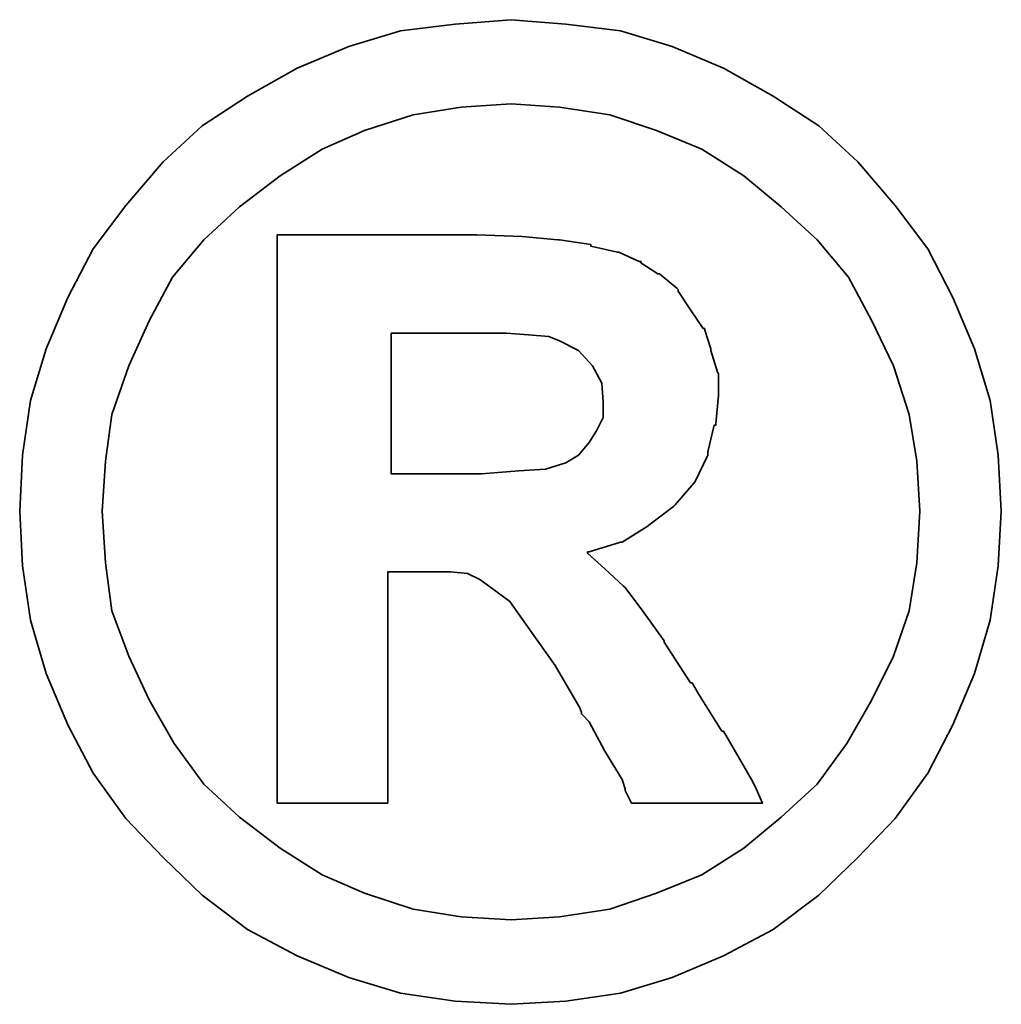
# Model space of a CAD drawing. Extents: x 11.3 to 65.1, y 22.5 to 57.2.
# Tile 45 of 47: x 59.87 to 60.061, y 39.411 to 39.602. Entities that reach past the tile are written whole.
import ezdxf

# ---------------------------------------------------------------- set-up
doc = ezdxf.new("R2010")
doc.units = 0
doc.header["$MEASUREMENT"] = 0
doc.layers.add('DIM', color=4, linetype='CONTINUOUS')
doc.layers.add('layer 1', color=7, linetype='CONTINUOUS')

# ---------------------------------------------------------------- blocks, each defined once
blk = doc.blocks.new('TBI MOTION logo(完整正式版)')
at = {"layer": 'layer 1', "color": 22, "lineweight": 35}
for points, knots in [([(81.20634, 4.98624), (81.20634, 4.98624), (81.18649, 5.32862), (81.18649, 5.32862), (81.18649, 5.32862), (81.18649, 5.32862), (81.13886, 5.66206), (81.13886, 5.66206), (81.13886, 5.66206), (81.13886, 5.66206), (81.04359, 5.97764), (81.04359, 5.97764), (81.04359, 5.97764), (81.04359, 5.97764), (80.91061, 6.29124), (80.91061, 6.29124), (80.91061, 6.29124), (80.91061, 6.29124), (80.75778, 6.58697), (80.75778, 6.58697), (80.75778, 6.58697), (80.75778, 6.58697), (80.5593, 6.85294), (80.5593, 6.85294), (80.5593, 6.85294), (80.5593, 6.85294), (80.33105, 7.1189), (80.33105, 7.1189), (80.33105, 7.1189), (80.33105, 7.1189), (80.09287, 7.33921), (80.09287, 7.33921), (80.09287, 7.33921), (80.09287, 7.33921), (79.815, 7.51982), (79.815, 7.51982), (79.815, 7.51982), (79.815, 7.51982), (79.51133, 7.69051), (79.51133, 7.69051), (79.51133, 7.69051), (79.51133, 7.69051), (79.19773, 7.8235), (79.19773, 7.8235), (79.19773, 7.8235), (79.19773, 7.8235), (78.88215, 7.91877), (78.88215, 7.91877), (78.88215, 7.91877), (78.88215, 7.91877), (78.54871, 7.95846), (78.54871, 7.95846), (78.54871, 7.95846), (78.54871, 7.95846), (78.21526, 7.98625), (78.21526, 7.98625), (78.21526, 7.98625), (78.21526, 7.98625), (77.87388, 7.95846), (77.87388, 7.95846), (77.87388, 7.95846), (77.87388, 7.95846), (77.54044, 7.91877), (77.54044, 7.91877), (77.54044, 7.91877), (77.54044, 7.91877), (77.22485, 7.8235), (77.22485, 7.8235), (77.22485, 7.8235), (77.22485, 7.8235), (76.91027, 7.69051), (76.91027, 7.69051), (76.91027, 7.69051), (76.91027, 7.69051), (76.6056, 7.51982), (76.6056, 7.51982), (76.6056, 7.51982), (76.6056, 7.51982), (76.32972, 7.33921), (76.32972, 7.33921), (76.32972, 7.33921), (76.32972, 7.33921), (76.09154, 7.1189), (76.09154, 7.1189), (76.09154, 7.1189), (76.09154, 7.1189), (75.86329, 6.85294), (75.86329, 6.85294), (75.86329, 6.85294), (75.86329, 6.85294), (75.66382, 6.58697), (75.66382, 6.58697), (75.66382, 6.58697), (75.66382, 6.58697), (75.51099, 6.29124), (75.51099, 6.29124), (75.51099, 6.29124), (75.51099, 6.29124), (75.37702, 5.97764), (75.37702, 5.97764), (75.37702, 5.97764), (75.37702, 5.97764), (75.28175, 5.66206), (75.28175, 5.66206), (75.28175, 5.66206), (75.28175, 5.66206), (75.23411, 5.32862), (75.23411, 5.32862), (75.23411, 5.32862), (75.23411, 5.32862), (75.21625, 4.98624), (75.21625, 4.98624), (75.21625, 4.98624), (75.21625, 4.98624), (75.23411, 4.6528), (75.23411, 4.6528), (75.23411, 4.6528), (75.23411, 4.6528), (75.28175, 4.32035), (75.28175, 4.32035), (75.28175, 4.32035), (75.28175, 4.32035), (75.37702, 3.99583), (75.37702, 3.99583), (75.37702, 3.99583), (75.37702, 3.99583), (75.51099, 3.68224), (75.51099, 3.68224), (75.51099, 3.68224), (75.51099, 3.68224), (75.66382, 3.38749), (75.66382, 3.38749), (75.66382, 3.38749), (75.66382, 3.38749), (75.86329, 3.10963), (75.86329, 3.10963), (75.86329, 3.10963), (75.86329, 3.10963), (76.09154, 2.87145), (76.09154, 2.87145), (76.09154, 2.87145), (76.09154, 2.87145), (76.32972, 2.6432), (76.32972, 2.6432), (76.32972, 2.6432), (76.32972, 2.6432), (76.6056, 2.43381), (76.6056, 2.43381), (76.6056, 2.43381), (76.6056, 2.43381), (76.91027, 2.27205), (76.91027, 2.27205), (76.91027, 2.27205), (76.91027, 2.27205), (77.22485, 2.13906), (77.22485, 2.13906), (77.22485, 2.13906), (77.22485, 2.13906), (77.54044, 2.0438), (77.54044, 2.0438), (77.54044, 2.0438), (77.54044, 2.0438), (77.87388, 1.99616), (77.87388, 1.99616), (77.87388, 1.99616), (77.87388, 1.99616), (78.21526, 1.97631), (78.21526, 1.97631), (78.21526, 1.97631), (78.21526, 1.97631), (78.54871, 1.99616), (78.54871, 1.99616), (78.54871, 1.99616), (78.54871, 1.99616), (78.88215, 2.0438), (78.88215, 2.0438), (78.88215, 2.0438), (78.88215, 2.0438), (79.19773, 2.13906), (79.19773, 2.13906), (79.19773, 2.13906), (79.19773, 2.13906), (79.51133, 2.27205), (79.51133, 2.27205), (79.51133, 2.27205), (79.51133, 2.27205), (79.815, 2.43381), (79.815, 2.43381), (79.815, 2.43381), (79.815, 2.43381), (80.09287, 2.6432), (80.09287, 2.6432), (80.09287, 2.6432), (80.09287, 2.6432), (80.33105, 2.87145), (80.33105, 2.87145), (80.33105, 2.87145), (80.33105, 2.87145), (80.5593, 3.10963), (80.5593, 3.10963), (80.5593, 3.10963), (80.5593, 3.10963), (80.75778, 3.38749), (80.75778, 3.38749), (80.75778, 3.38749), (80.75778, 3.38749), (80.91061, 3.68224), (80.91061, 3.68224), (80.91061, 3.68224), (80.91061, 3.68224), (81.04359, 3.99583), (81.04359, 3.99583), (81.04359, 3.99583), (81.04359, 3.99583), (81.13886, 4.32035), (81.13886, 4.32035), (81.13886, 4.32035), (81.13886, 4.32035), (81.18649, 4.6528), (81.18649, 4.6528), (81.18649, 4.6528), (81.18649, 4.6528), (81.20634, 4.98624), (81.20634, 4.98624)], [0, 0, 0, 0, 0.0178571, 0.0178571, 0.0178571, 0.0178571, 0.0357143, 0.0357143, 0.0357143, 0.0357143, 0.0535714, 0.0535714, 0.0535714, 0.0535714, 0.0714286, 0.0714286, 0.0714286, 0.0714286, 0.0892857, 0.0892857, 0.0892857, 0.0892857, 0.1071429, 0.1071429, 0.1071429, 0.1071429, 0.125, 0.125, 0.125, 0.125, 0.1428571, 0.1428571, 0.1428571, 0.1428571, 0.1607143, 0.1607143, 0.1607143, 0.1607143, 0.1785714, 0.1785714, 0.1785714, 0.1785714, 0.1964286, 0.1964286, 0.1964286, 0.1964286, 0.2142857, 0.2142857, 0.2142857, 0.2142857, 0.2321429, 0.2321429, 0.2321429, 0.2321429, 0.25, 0.25, 0.25, 0.25, 0.2678571, 0.2678571, 0.2678571, 0.2678571, 0.2857143, 0.2857143, 0.2857143, 0.2857143, 0.3035714, 0.3035714, 0.3035714, 0.3035714, 0.3214286, 0.3214286, 0.3214286, 0.3214286, 0.3392857, 0.3392857, 0.3392857, 0.3392857, 0.3571429, 0.3571429, 0.3571429, 0.3571429, 0.375, 0.375, 0.375, 0.375, 0.3928571, 0.3928571, 0.3928571, 0.3928571, 0.4107143, 0.4107143, 0.4107143, 0.4107143, 0.4285714, 0.4285714, 0.4285714, 0.4285714, 0.4464286, 0.4464286, 0.4464286, 0.4464286, 0.4642857, 0.4642857, 0.4642857, 0.4642857, 0.4821429, 0.4821429, 0.4821429, 0.4821429, 0.5, 0.5, 0.5, 0.5, 0.5178571, 0.5178571, 0.5178571, 0.5178571, 0.5357143, 0.5357143, 0.5357143, 0.5357143, 0.5535714, 0.5535714, 0.5535714, 0.5535714, 0.5714286, 0.5714286, 0.5714286, 0.5714286, 0.5892857, 0.5892857, 0.5892857, 0.5892857, 0.6071429, 0.6071429, 0.6071429, 0.6071429, 0.625, 0.625, 0.625, 0.625, 0.6428571, 0.6428571, 0.6428571, 0.6428571, 0.6607143, 0.6607143, 0.6607143, 0.6607143, 0.6785714, 0.6785714, 0.6785714, 0.6785714, 0.6964286, 0.6964286, 0.6964286, 0.6964286, 0.7142857, 0.7142857, 0.7142857, 0.7142857, 0.7321429, 0.7321429, 0.7321429, 0.7321429, 0.75, 0.75, 0.75, 0.75, 0.7678571, 0.7678571, 0.7678571, 0.7678571, 0.7857143, 0.7857143, 0.7857143, 0.7857143, 0.8035714, 0.8035714, 0.8035714, 0.8035714, 0.8214286, 0.8214286, 0.8214286, 0.8214286, 0.8392857, 0.8392857, 0.8392857, 0.8392857, 0.8571429, 0.8571429, 0.8571429, 0.8571429, 0.875, 0.875, 0.875, 0.875, 0.8928571, 0.8928571, 0.8928571, 0.8928571, 0.9107143, 0.9107143, 0.9107143, 0.9107143, 0.9285714, 0.9285714, 0.9285714, 0.9285714, 0.9464286, 0.9464286, 0.9464286, 0.9464286, 0.9642857, 0.9642857, 0.9642857, 0.9642857, 0.9821429, 0.9821429, 0.9821429, 0.9821429, 1, 1, 1, 1]), ([(80.71014, 4.98624), (80.71014, 4.98624), (80.69129, 5.29091), (80.69129, 5.29091), (80.69129, 5.29091), (80.69129, 5.29091), (80.64464, 5.57672), (80.64464, 5.57672), (80.64464, 5.57672), (80.64464, 5.57672), (80.54937, 5.87245), (80.54937, 5.87245), (80.54937, 5.87245), (80.54937, 5.87245), (80.41639, 6.14833), (80.41639, 6.14833), (80.41639, 6.14833), (80.41639, 6.14833), (80.27349, 6.41429), (80.27349, 6.41429), (80.27349, 6.41429), (80.27349, 6.41429), (80.08295, 6.64255), (80.08295, 6.64255), (80.08295, 6.64255), (80.08295, 6.64255), (79.86264, 6.84301), (79.86264, 6.84301), (79.86264, 6.84301), (79.86264, 6.84301), (79.63439, 7.03355), (79.63439, 7.03355), (79.63439, 7.03355), (79.63439, 7.03355), (79.37835, 7.1963), (79.37835, 7.1963), (79.37835, 7.1963), (79.37835, 7.1963), (79.10246, 7.30944), (79.10246, 7.30944), (79.10246, 7.30944), (79.10246, 7.30944), (78.81665, 7.40471), (78.81665, 7.40471), (78.81665, 7.40471), (78.81665, 7.40471), (78.511, 7.45234), (78.511, 7.45234), (78.511, 7.45234), (78.511, 7.45234), (78.21526, 7.47219), (78.21526, 7.47219), (78.21526, 7.47219), (78.21526, 7.47219), (77.9106, 7.45234), (77.9106, 7.45234), (77.9106, 7.45234), (77.9106, 7.45234), (77.61685, 7.40471), (77.61685, 7.40471), (77.61685, 7.40471), (77.61685, 7.40471), (77.32012, 7.30944), (77.32012, 7.30944), (77.32012, 7.30944), (77.32012, 7.30944), (77.06309, 7.1963), (77.06309, 7.1963), (77.06309, 7.1963), (77.06309, 7.1963), (76.80606, 7.03355), (76.80606, 7.03355), (76.80606, 7.03355), (76.80606, 7.03355), (76.55797, 6.84301), (76.55797, 6.84301), (76.55797, 6.84301), (76.55797, 6.84301), (76.34063, 6.64255), (76.34063, 6.64255), (76.34063, 6.64255), (76.34063, 6.64255), (76.1491, 6.41429), (76.1491, 6.41429), (76.1491, 6.41429), (76.1491, 6.41429), (76.0062, 6.14833), (76.0062, 6.14833), (76.0062, 6.14833), (76.0062, 6.14833), (75.88314, 5.87245), (75.88314, 5.87245), (75.88314, 5.87245), (75.88314, 5.87245), (75.77794, 5.57672), (75.77794, 5.57672), (75.77794, 5.57672), (75.77794, 5.57672), (75.73924, 5.29091), (75.73924, 5.29091), (75.73924, 5.29091), (75.73924, 5.29091), (75.72039, 4.98624), (75.72039, 4.98624), (75.72039, 4.98624), (75.72039, 4.98624), (75.73924, 4.67165), (75.73924, 4.67165), (75.73924, 4.67165), (75.73924, 4.67165), (75.77794, 4.37791), (75.77794, 4.37791), (75.77794, 4.37791), (75.77794, 4.37791), (75.88314, 4.10102), (75.88314, 4.10102), (75.88314, 4.10102), (75.88314, 4.10102), (76.0062, 3.83407), (76.0062, 3.83407), (76.0062, 3.83407), (76.0062, 3.83407), (76.15902, 3.56811), (76.15902, 3.56811), (76.15902, 3.56811), (76.15902, 3.56811), (76.34063, 3.32001), (76.34063, 3.32001), (76.34063, 3.32001), (76.34063, 3.32001), (76.55797, 3.11955), (76.55797, 3.11955), (76.55797, 3.11955), (76.55797, 3.11955), (76.80606, 2.92901), (76.80606, 2.92901), (76.80606, 2.92901), (76.80606, 2.92901), (77.06309, 2.76725), (77.06309, 2.76725), (77.06309, 2.76725), (77.06309, 2.76725), (77.32012, 2.65412), (77.32012, 2.65412), (77.32012, 2.65412), (77.32012, 2.65412), (77.61685, 2.55786), (77.61685, 2.55786), (77.61685, 2.55786), (77.61685, 2.55786), (77.9106, 2.51022), (77.9106, 2.51022), (77.9106, 2.51022), (77.9106, 2.51022), (78.21526, 2.49137), (78.21526, 2.49137), (78.21526, 2.49137), (78.21526, 2.49137), (78.511, 2.51022), (78.511, 2.51022), (78.511, 2.51022), (78.511, 2.51022), (78.81665, 2.55786), (78.81665, 2.55786), (78.81665, 2.55786), (78.81665, 2.55786), (79.10246, 2.65412), (79.10246, 2.65412), (79.10246, 2.65412), (79.10246, 2.65412), (79.37835, 2.76725), (79.37835, 2.76725), (79.37835, 2.76725), (79.37835, 2.76725), (79.63439, 2.92901), (79.63439, 2.92901), (79.63439, 2.92901), (79.63439, 2.92901), (79.86264, 3.11955), (79.86264, 3.11955), (79.86264, 3.11955), (79.86264, 3.11955), (80.08295, 3.32001), (80.08295, 3.32001), (80.08295, 3.32001), (80.08295, 3.32001), (80.26356, 3.56811), (80.26356, 3.56811), (80.26356, 3.56811), (80.26356, 3.56811), (80.41639, 3.83407), (80.41639, 3.83407), (80.41639, 3.83407), (80.41639, 3.83407), (80.54937, 4.10102), (80.54937, 4.10102), (80.54937, 4.10102), (80.54937, 4.10102), (80.64464, 4.37791), (80.64464, 4.37791), (80.64464, 4.37791), (80.64464, 4.37791), (80.69129, 4.67165), (80.69129, 4.67165), (80.69129, 4.67165), (80.69129, 4.67165), (80.71014, 4.98624), (80.71014, 4.98624)], [0, 0, 0, 0, 0.0192308, 0.0192308, 0.0192308, 0.0192308, 0.0384615, 0.0384615, 0.0384615, 0.0384615, 0.0576923, 0.0576923, 0.0576923, 0.0576923, 0.0769231, 0.0769231, 0.0769231, 0.0769231, 0.0961538, 0.0961538, 0.0961538, 0.0961538, 0.1153846, 0.1153846, 0.1153846, 0.1153846, 0.1346154, 0.1346154, 0.1346154, 0.1346154, 0.1538462, 0.1538462, 0.1538462, 0.1538462, 0.1730769, 0.1730769, 0.1730769, 0.1730769, 0.1923077, 0.1923077, 0.1923077, 0.1923077, 0.2115385, 0.2115385, 0.2115385, 0.2115385, 0.2307692, 0.2307692, 0.2307692, 0.2307692, 0.25, 0.25, 0.25, 0.25, 0.2692308, 0.2692308, 0.2692308, 0.2692308, 0.2884615, 0.2884615, 0.2884615, 0.2884615, 0.3076923, 0.3076923, 0.3076923, 0.3076923, 0.3269231, 0.3269231, 0.3269231, 0.3269231, 0.3461538, 0.3461538, 0.3461538, 0.3461538, 0.3653846, 0.3653846, 0.3653846, 0.3653846, 0.3846154, 0.3846154, 0.3846154, 0.3846154, 0.4038462, 0.4038462, 0.4038462, 0.4038462, 0.4230769, 0.4230769, 0.4230769, 0.4230769, 0.4423077, 0.4423077, 0.4423077, 0.4423077, 0.4615385, 0.4615385, 0.4615385, 0.4615385, 0.4807692, 0.4807692, 0.4807692, 0.4807692, 0.5, 0.5, 0.5, 0.5, 0.5192308, 0.5192308, 0.5192308, 0.5192308, 0.5384615, 0.5384615, 0.5384615, 0.5384615, 0.5576923, 0.5576923, 0.5576923, 0.5576923, 0.5769231, 0.5769231, 0.5769231, 0.5769231, 0.5961538, 0.5961538, 0.5961538, 0.5961538, 0.6153846, 0.6153846, 0.6153846, 0.6153846, 0.6346154, 0.6346154, 0.6346154, 0.6346154, 0.6538462, 0.6538462, 0.6538462, 0.6538462, 0.6730769, 0.6730769, 0.6730769, 0.6730769, 0.6923077, 0.6923077, 0.6923077, 0.6923077, 0.7115385, 0.7115385, 0.7115385, 0.7115385, 0.7307692, 0.7307692, 0.7307692, 0.7307692, 0.75, 0.75, 0.75, 0.75, 0.7692308, 0.7692308, 0.7692308, 0.7692308, 0.7884615, 0.7884615, 0.7884615, 0.7884615, 0.8076923, 0.8076923, 0.8076923, 0.8076923, 0.8269231, 0.8269231, 0.8269231, 0.8269231, 0.8461538, 0.8461538, 0.8461538, 0.8461538, 0.8653846, 0.8653846, 0.8653846, 0.8653846, 0.8846154, 0.8846154, 0.8846154, 0.8846154, 0.9038462, 0.9038462, 0.9038462, 0.9038462, 0.9230769, 0.9230769, 0.9230769, 0.9230769, 0.9423077, 0.9423077, 0.9423077, 0.9423077, 0.9615385, 0.9615385, 0.9615385, 0.9615385, 0.9807692, 0.9807692, 0.9807692, 0.9807692, 1, 1, 1, 1]), ([(76.78721, 3.2823), (76.78721, 3.2823), (76.78721, 3.32001), (76.78721, 3.32001), (76.78721, 3.32001), (76.78721, 3.32001), (76.78721, 3.42422), (76.78721, 3.42422), (76.78721, 3.42422), (76.78721, 3.42422), (76.78721, 3.59689), (76.78721, 3.59689), (76.78721, 3.59689), (76.78721, 3.59689), (76.78721, 3.80529), (76.78721, 3.80529), (76.78721, 3.80529), (76.78721, 3.80529), (76.78721, 4.0524), (76.78721, 4.0524), (76.78721, 4.0524), (76.78721, 4.0524), (76.78721, 4.32035), (76.78721, 4.32035), (76.78721, 4.32035), (76.78721, 4.32035), (76.78721, 4.92868), (76.78721, 4.92868), (76.78721, 4.92868), (76.78721, 4.92868), (76.78721, 5.53801), (76.78721, 5.53801), (76.78721, 5.53801), (76.78721, 5.53801), (76.78721, 5.82482), (76.78721, 5.82482), (76.78721, 5.82482), (76.78721, 5.82482), (76.78721, 6.07291), (76.78721, 6.07291), (76.78721, 6.07291), (76.78721, 6.07291), (76.78721, 6.30017), (76.78721, 6.30017), (76.78721, 6.30017), (76.78721, 6.30017), (76.78721, 6.45399), (76.78721, 6.45399), (76.78721, 6.45399), (76.78721, 6.45399), (76.78721, 6.5572), (76.78721, 6.5572), (76.78721, 6.5572), (76.78721, 6.5572), (76.78721, 6.59689), (76.78721, 6.59689), (76.78721, 6.59689), (76.78721, 6.59689), (76.78721, 6.67232), (76.78721, 6.67232), (76.78721, 6.67232), (76.78721, 6.67232), (76.8537, 6.67232), (76.8537, 6.67232), (76.8537, 6.67232), (76.8537, 6.67232), (76.87355, 6.67232), (76.87355, 6.67232), (76.87355, 6.67232), (76.87355, 6.67232), (76.91027, 6.67232), (76.91027, 6.67232), (76.91027, 6.67232), (76.91027, 6.67232), (77.04424, 6.67232), (77.04424, 6.67232), (77.04424, 6.67232), (77.04424, 6.67232), (77.22485, 6.67232), (77.22485, 6.67232), (77.22485, 6.67232), (77.22485, 6.67232), (77.43524, 6.67232), (77.43524, 6.67232), (77.43524, 6.67232), (77.43524, 6.67232), (77.65357, 6.67232), (77.65357, 6.67232), (77.65357, 6.67232), (77.65357, 6.67232), (77.82625, 6.67232), (77.82625, 6.67232), (77.82625, 6.67232), (77.82625, 6.67232), (77.94037, 6.67232), (77.94037, 6.67232), (77.94037, 6.67232), (77.94037, 6.67232), (77.97709, 6.67232), (77.97709, 6.67232), (77.97709, 6.67232), (77.97709, 6.67232), (77.99694, 6.67232), (77.99694, 6.67232), (77.99694, 6.67232), (77.99694, 6.67232), (78.00686, 6.67232), (78.00686, 6.67232), (78.00686, 6.67232), (78.00686, 6.67232), (78.28275, 6.6624), (78.28275, 6.6624), (78.28275, 6.6624), (78.28275, 6.6624), (78.50107, 6.64255), (78.50107, 6.64255), (78.50107, 6.64255), (78.50107, 6.64255), (78.511, 6.64255), (78.511, 6.64255), (78.511, 6.64255), (78.511, 6.64255), (78.70154, 6.61476), (78.70154, 6.61476), (78.70154, 6.61476), (78.70154, 6.61476), (78.70154, 6.60483), (78.70154, 6.60483), (78.70154, 6.60483), (78.70154, 6.60483), (78.86429, 6.56713), (78.86429, 6.56713), (78.86429, 6.56713), (78.86429, 6.56713), (78.87223, 6.56713), (78.87223, 6.56713), (78.87223, 6.56713), (78.87223, 6.56713), (78.99727, 6.51056), (78.99727, 6.51056), (78.99727, 6.51056), (78.99727, 6.51056), (79.00719, 6.51056), (79.00719, 6.51056), (79.00719, 6.51056), (79.00719, 6.51056), (79.00719, 6.50162), (79.00719, 6.50162), (79.00719, 6.50162), (79.00719, 6.50162), (79.1104, 6.43415), (79.1104, 6.43415), (79.1104, 6.43415), (79.1104, 6.43415), (79.12132, 6.43415), (79.12132, 6.43415), (79.12132, 6.43415), (79.12132, 6.43415), (79.22552, 6.34781), (79.22552, 6.34781), (79.22552, 6.34781), (79.22552, 6.34781), (79.23544, 6.33888), (79.23544, 6.33888), (79.23544, 6.33888), (79.23544, 6.33888), (79.23544, 6.32895), (79.23544, 6.32895), (79.23544, 6.32895), (79.23544, 6.32895), (79.31087, 6.21483), (79.31087, 6.21483), (79.31087, 6.21483), (79.31087, 6.21483), (79.38629, 6.1007), (79.38629, 6.1007), (79.38629, 6.1007), (79.38629, 6.1007), (79.3972, 6.1007), (79.3972, 6.1007), (79.3972, 6.1007), (79.3972, 6.1007), (79.3972, 6.09078), (79.3972, 6.09078), (79.3972, 6.09078), (79.3972, 6.09078), (79.43392, 5.97764), (79.43392, 5.97764), (79.43392, 5.97764), (79.43392, 5.97764), (79.43392, 5.96772), (79.43392, 5.96772), (79.43392, 5.96772), (79.43392, 5.96772), (79.47362, 5.83474), (79.47362, 5.83474), (79.47362, 5.83474), (79.47362, 5.83474), (79.48156, 5.82482), (79.48156, 5.82482), (79.48156, 5.82482), (79.48156, 5.82482), (79.48156, 5.69977), (79.48156, 5.69977), (79.48156, 5.69977), (79.48156, 5.69977), (79.48156, 5.69183), (79.48156, 5.69183), (79.48156, 5.69183), (79.48156, 5.69183), (79.4637, 5.51915), (79.4637, 5.51915), (79.4637, 5.51915), (79.4637, 5.51915), (79.4637, 5.51122), (79.4637, 5.51122), (79.4637, 5.51122), (79.4637, 5.51122), (79.45377, 5.51122), (79.45377, 5.51122), (79.45377, 5.51122), (79.45377, 5.51122), (79.41507, 5.34847), (79.41507, 5.34847), (79.41507, 5.34847), (79.41507, 5.34847), (79.41507, 5.33854), (79.41507, 5.33854), (79.41507, 5.33854), (79.41507, 5.33854), (79.41507, 5.32862), (79.41507, 5.32862), (79.41507, 5.32862), (79.41507, 5.32862), (79.33865, 5.16785), (79.33865, 5.16785), (79.33865, 5.16785), (79.33865, 5.16785), (79.33071, 5.15693), (79.33071, 5.15693), (79.33071, 5.15693), (79.33071, 5.15693), (79.2156, 5.02495), (79.2156, 5.02495), (79.2156, 5.02495), (79.2156, 5.02495), (79.20567, 5.01502), (79.20567, 5.01502), (79.20567, 5.01502), (79.20567, 5.01502), (79.05483, 4.89991), (79.05483, 4.89991), (79.05483, 4.89991), (79.05483, 4.89991), (79.04491, 4.89197), (79.04491, 4.89197), (79.04491, 4.89197), (79.04491, 4.89197), (78.89208, 4.7967), (78.89208, 4.7967), (78.89208, 4.7967), (78.89208, 4.7967), (78.88215, 4.7967), (78.88215, 4.7967), (78.88215, 4.7967), (78.88215, 4.7967), (78.69161, 4.73913), (78.69161, 4.73913), (78.69161, 4.73913), (78.69161, 4.73913), (78.68169, 4.73913), (78.68169, 4.73913), (78.68169, 4.73913), (78.68169, 4.73913), (78.68169, 4.72921), (78.68169, 4.72921), (78.68169, 4.72921), (78.68169, 4.72921), (78.78688, 4.63394), (78.78688, 4.63394), (78.78688, 4.63394), (78.78688, 4.63394), (78.902, 4.52875), (78.902, 4.52875), (78.902, 4.52875), (78.902, 4.52875), (78.91093, 4.52081), (78.91093, 4.52081), (78.91093, 4.52081), (78.91093, 4.52081), (79.02506, 4.36798), (79.02506, 4.36798), (79.02506, 4.36798), (79.02506, 4.36798), (79.1501, 4.1953), (79.1501, 4.1953), (79.1501, 4.1953), (79.1501, 4.1953), (79.1501, 4.18736), (79.1501, 4.18736), (79.1501, 4.18736), (79.1501, 4.18736), (79.29201, 3.96705), (79.29201, 3.96705), (79.29201, 3.96705), (79.29201, 3.96705), (79.31087, 3.93828), (79.31087, 3.93828), (79.31087, 3.93828), (79.31087, 3.93828), (79.32079, 3.93828), (79.32079, 3.93828), (79.32079, 3.93828), (79.32079, 3.93828), (79.3585, 3.87178), (79.3585, 3.87178), (79.3585, 3.87178), (79.3585, 3.87178), (79.50141, 3.64353), (79.50141, 3.64353), (79.50141, 3.64353), (79.50141, 3.64353), (79.51133, 3.64353), (79.51133, 3.64353), (79.51133, 3.64353), (79.51133, 3.64353), (79.64431, 3.41528), (79.64431, 3.41528), (79.64431, 3.41528), (79.64431, 3.41528), (79.68202, 3.3478), (79.68202, 3.3478), (79.68202, 3.3478), (79.68202, 3.3478), (79.70187, 3.31009), (79.70187, 3.31009), (79.70187, 3.31009), (79.70187, 3.31009), (79.7495, 3.2049), (79.7495, 3.2049), (79.7495, 3.2049), (79.7495, 3.2049), (79.64431, 3.2049), (79.64431, 3.2049), (79.64431, 3.2049), (79.64431, 3.2049), (79.62546, 3.2049), (79.62546, 3.2049), (79.62546, 3.2049), (79.62546, 3.2049), (79.53912, 3.2049), (79.53912, 3.2049), (79.53912, 3.2049), (79.53912, 3.2049), (79.31087, 3.2049), (79.31087, 3.2049), (79.31087, 3.2049), (79.31087, 3.2049), (79.08262, 3.2049), (79.08262, 3.2049), (79.08262, 3.2049), (79.08262, 3.2049), (79.00719, 3.2049), (79.00719, 3.2049), (79.00719, 3.2049), (79.00719, 3.2049), (78.98735, 3.2049), (78.98735, 3.2049), (78.98735, 3.2049), (78.98735, 3.2049), (78.94964, 3.2049), (78.94964, 3.2049), (78.94964, 3.2049), (78.94964, 3.2049), (78.92979, 3.24459), (78.92979, 3.24459), (78.92979, 3.24459), (78.92979, 3.24459), (78.91093, 3.2823), (78.91093, 3.2823), (78.91093, 3.2823), (78.91093, 3.2823), (78.91093, 3.29223), (78.91093, 3.29223), (78.91093, 3.29223), (78.91093, 3.29223), (78.89208, 3.3478), (78.89208, 3.3478), (78.89208, 3.3478), (78.89208, 3.3478), (78.78688, 3.52048), (78.78688, 3.52048), (78.78688, 3.52048), (78.78688, 3.52048), (78.69161, 3.7001), (78.69161, 3.7001), (78.69161, 3.7001), (78.69161, 3.7001), (78.6539, 3.7388), (78.6539, 3.7388), (78.6539, 3.7388), (78.6539, 3.7388), (78.64398, 3.74873), (78.64398, 3.74873), (78.64398, 3.74873), (78.64398, 3.74873), (78.64398, 3.75766), (78.64398, 3.75766), (78.64398, 3.75766), (78.64398, 3.75766), (78.63405, 3.78644), (78.63405, 3.78644), (78.63405, 3.78644), (78.63405, 3.78644), (78.48321, 4.04347), (78.48321, 4.04347), (78.48321, 4.04347), (78.48321, 4.04347), (78.33038, 4.2618), (78.33038, 4.2618), (78.33038, 4.2618), (78.33038, 4.2618), (78.20732, 4.43447), (78.20732, 4.43447), (78.20732, 4.43447), (78.20732, 4.43447), (78.09221, 4.52081), (78.09221, 4.52081), (78.09221, 4.52081), (78.09221, 4.52081), (78.02472, 4.56845), (78.02472, 4.56845), (78.02472, 4.56845), (78.02472, 4.56845), (77.9493, 4.60616), (77.9493, 4.60616), (77.9493, 4.60616), (77.9493, 4.60616), (77.8451, 4.61608), (77.8451, 4.61608), (77.8451, 4.61608), (77.8451, 4.61608), (77.71113, 4.61608), (77.71113, 4.61608), (77.71113, 4.61608), (77.71113, 4.61608), (77.69128, 4.61608), (77.69128, 4.61608), (77.69128, 4.61608), (77.69128, 4.61608), (77.67342, 4.61608), (77.67342, 4.61608), (77.67342, 4.61608), (77.67342, 4.61608), (77.5583, 4.61608), (77.5583, 4.61608), (77.5583, 4.61608), (77.5583, 4.61608), (77.46303, 4.61608), (77.46303, 4.61608), (77.46303, 4.61608), (77.46303, 4.61608), (77.46303, 4.54761), (77.46303, 4.54761), (77.46303, 4.54761), (77.46303, 4.54761), (77.46303, 4.47318), (77.46303, 4.47318), (77.46303, 4.47318), (77.46303, 4.47318), (77.46303, 4.24294), (77.46303, 4.24294), (77.46303, 4.24294), (77.46303, 4.24294), (77.46303, 3.99583), (77.46303, 3.99583), (77.46303, 3.99583), (77.46303, 3.99583), (77.46303, 3.72888), (77.46303, 3.72888), (77.46303, 3.72888), (77.46303, 3.72888), (77.46303, 3.51055), (77.46303, 3.51055), (77.46303, 3.51055), (77.46303, 3.51055), (77.46303, 3.42422), (77.46303, 3.42422), (77.46303, 3.42422), (77.46303, 3.42422), (77.46303, 3.35773), (77.46303, 3.35773), (77.46303, 3.35773), (77.46303, 3.35773), (77.46303, 3.30017), (77.46303, 3.30017), (77.46303, 3.30017), (77.46303, 3.30017), (77.46303, 3.2823), (77.46303, 3.2823), (77.46303, 3.2823), (77.46303, 3.2823), (77.46303, 3.2049), (77.46303, 3.2049), (77.46303, 3.2049), (77.46303, 3.2049), (77.39753, 3.2049), (77.39753, 3.2049), (77.39753, 3.2049), (77.39753, 3.2049), (77.37768, 3.2049), (77.37768, 3.2049), (77.37768, 3.2049), (77.37768, 3.2049), (77.32012, 3.2049), (77.32012, 3.2049), (77.32012, 3.2049), (77.32012, 3.2049), (77.12165, 3.2049), (77.12165, 3.2049), (77.12165, 3.2049), (77.12165, 3.2049), (76.94897, 3.2049), (76.94897, 3.2049), (76.94897, 3.2049), (76.94897, 3.2049), (76.8924, 3.2049), (76.8924, 3.2049), (76.8924, 3.2049), (76.8924, 3.2049), (76.8537, 3.2049), (76.8537, 3.2049), (76.8537, 3.2049), (76.8537, 3.2049), (76.78721, 3.2049), (76.78721, 3.2049), (76.78721, 3.2049), (76.78721, 3.2049), (76.78721, 3.2823), (76.78721, 3.2823)], [0, 0, 0, 0, 0.0074074, 0.0074074, 0.0074074, 0.0074074, 0.0148148, 0.0148148, 0.0148148, 0.0148148, 0.0222222, 0.0222222, 0.0222222, 0.0222222, 0.0296296, 0.0296296, 0.0296296, 0.0296296, 0.037037, 0.037037, 0.037037, 0.037037, 0.0444444, 0.0444444, 0.0444444, 0.0444444, 0.0518519, 0.0518519, 0.0518519, 0.0518519, 0.0592593, 0.0592593, 0.0592593, 0.0592593, 0.0666667, 0.0666667, 0.0666667, 0.0666667, 0.0740741, 0.0740741, 0.0740741, 0.0740741, 0.0814815, 0.0814815, 0.0814815, 0.0814815, 0.0888889, 0.0888889, 0.0888889, 0.0888889, 0.0962963, 0.0962963, 0.0962963, 0.0962963, 0.1037037, 0.1037037, 0.1037037, 0.1037037, 0.1111111, 0.1111111, 0.1111111, 0.1111111, 0.1185185, 0.1185185, 0.1185185, 0.1185185, 0.1259259, 0.1259259, 0.1259259, 0.1259259, 0.1333333, 0.1333333, 0.1333333, 0.1333333, 0.1407407, 0.1407407, 0.1407407, 0.1407407, 0.1481481, 0.1481481, 0.1481481, 0.1481481, 0.1555556, 0.1555556, 0.1555556, 0.1555556, 0.162963, 0.162963, 0.162963, 0.162963, 0.1703704, 0.1703704, 0.1703704, 0.1703704, 0.1777778, 0.1777778, 0.1777778, 0.1777778, 0.1851852, 0.1851852, 0.1851852, 0.1851852, 0.1925926, 0.1925926, 0.1925926, 0.1925926, 0.2, 0.2, 0.2, 0.2, 0.2074074, 0.2074074, 0.2074074, 0.2074074, 0.2148148, 0.2148148, 0.2148148, 0.2148148, 0.2222222, 0.2222222, 0.2222222, 0.2222222, 0.2296296, 0.2296296, 0.2296296, 0.2296296, 0.237037, 0.237037, 0.237037, 0.237037, 0.2444444, 0.2444444, 0.2444444, 0.2444444, 0.2518519, 0.2518519, 0.2518519, 0.2518519, 0.2592593, 0.2592593, 0.2592593, 0.2592593, 0.2666667, 0.2666667, 0.2666667, 0.2666667, 0.2740741, 0.2740741, 0.2740741, 0.2740741, 0.2814815, 0.2814815, 0.2814815, 0.2814815, 0.2888889, 0.2888889, 0.2888889, 0.2888889, 0.2962963, 0.2962963, 0.2962963, 0.2962963, 0.3037037, 0.3037037, 0.3037037, 0.3037037, 0.3111111, 0.3111111, 0.3111111, 0.3111111, 0.3185185, 0.3185185, 0.3185185, 0.3185185, 0.3259259, 0.3259259, 0.3259259, 0.3259259, 0.3333333, 0.3333333, 0.3333333, 0.3333333, 0.3407407, 0.3407407, 0.3407407, 0.3407407, 0.3481481, 0.3481481, 0.3481481, 0.3481481, 0.3555556, 0.3555556, 0.3555556, 0.3555556, 0.362963, 0.362963, 0.362963, 0.362963, 0.3703704, 0.3703704, 0.3703704, 0.3703704, 0.3777778, 0.3777778, 0.3777778, 0.3777778, 0.3851852, 0.3851852, 0.3851852, 0.3851852, 0.3925926, 0.3925926, 0.3925926, 0.3925926, 0.4, 0.4, 0.4, 0.4, 0.4074074, 0.4074074, 0.4074074, 0.4074074, 0.4148148, 0.4148148, 0.4148148, 0.4148148, 0.4222222, 0.4222222, 0.4222222, 0.4222222, 0.4296296, 0.4296296, 0.4296296, 0.4296296, 0.437037, 0.437037, 0.437037, 0.437037, 0.4444444, 0.4444444, 0.4444444, 0.4444444, 0.4518519, 0.4518519, 0.4518519, 0.4518519, 0.4592593, 0.4592593, 0.4592593, 0.4592593, 0.4666667, 0.4666667, 0.4666667, 0.4666667, 0.4740741, 0.4740741, 0.4740741, 0.4740741, 0.4814815, 0.4814815, 0.4814815, 0.4814815, 0.4888889, 0.4888889, 0.4888889, 0.4888889, 0.4962963, 0.4962963, 0.4962963, 0.4962963, 0.5037037, 0.5037037, 0.5037037, 0.5037037, 0.5111111, 0.5111111, 0.5111111, 0.5111111, 0.5185185, 0.5185185, 0.5185185, 0.5185185, 0.5259259, 0.5259259, 0.5259259, 0.5259259, 0.5333333, 0.5333333, 0.5333333, 0.5333333, 0.5407407, 0.5407407, 0.5407407, 0.5407407, 0.5481481, 0.5481481, 0.5481481, 0.5481481, 0.5555556, 0.5555556, 0.5555556, 0.5555556, 0.562963, 0.562963, 0.562963, 0.562963, 0.5703704, 0.5703704, 0.5703704, 0.5703704, 0.5777778, 0.5777778, 0.5777778, 0.5777778, 0.5851852, 0.5851852, 0.5851852, 0.5851852, 0.5925926, 0.5925926, 0.5925926, 0.5925926, 0.6, 0.6, 0.6, 0.6, 0.6074074, 0.6074074, 0.6074074, 0.6074074, 0.6148148, 0.6148148, 0.6148148, 0.6148148, 0.6222222, 0.6222222, 0.6222222, 0.6222222, 0.6296296, 0.6296296, 0.6296296, 0.6296296, 0.637037, 0.637037, 0.637037, 0.637037, 0.6444444, 0.6444444, 0.6444444, 0.6444444, 0.6518519, 0.6518519, 0.6518519, 0.6518519, 0.6592593, 0.6592593, 0.6592593, 0.6592593, 0.6666667, 0.6666667, 0.6666667, 0.6666667, 0.6740741, 0.6740741, 0.6740741, 0.6740741, 0.6814815, 0.6814815, 0.6814815, 0.6814815, 0.6888889, 0.6888889, 0.6888889, 0.6888889, 0.6962963, 0.6962963, 0.6962963, 0.6962963, 0.7037037, 0.7037037, 0.7037037, 0.7037037, 0.7111111, 0.7111111, 0.7111111, 0.7111111, 0.7185185, 0.7185185, 0.7185185, 0.7185185, 0.7259259, 0.7259259, 0.7259259, 0.7259259, 0.7333333, 0.7333333, 0.7333333, 0.7333333, 0.7407407, 0.7407407, 0.7407407, 0.7407407, 0.7481481, 0.7481481, 0.7481481, 0.7481481, 0.7555556, 0.7555556, 0.7555556, 0.7555556, 0.762963, 0.762963, 0.762963, 0.762963, 0.7703704, 0.7703704, 0.7703704, 0.7703704, 0.7777778, 0.7777778, 0.7777778, 0.7777778, 0.7851852, 0.7851852, 0.7851852, 0.7851852, 0.7925926, 0.7925926, 0.7925926, 0.7925926, 0.8, 0.8, 0.8, 0.8, 0.8074074, 0.8074074, 0.8074074, 0.8074074, 0.8148148, 0.8148148, 0.8148148, 0.8148148, 0.8222222, 0.8222222, 0.8222222, 0.8222222, 0.8296296, 0.8296296, 0.8296296, 0.8296296, 0.837037, 0.837037, 0.837037, 0.837037, 0.8444444, 0.8444444, 0.8444444, 0.8444444, 0.8518519, 0.8518519, 0.8518519, 0.8518519, 0.8592593, 0.8592593, 0.8592593, 0.8592593, 0.8666667, 0.8666667, 0.8666667, 0.8666667, 0.8740741, 0.8740741, 0.8740741, 0.8740741, 0.8814815, 0.8814815, 0.8814815, 0.8814815, 0.8888889, 0.8888889, 0.8888889, 0.8888889, 0.8962963, 0.8962963, 0.8962963, 0.8962963, 0.9037037, 0.9037037, 0.9037037, 0.9037037, 0.9111111, 0.9111111, 0.9111111, 0.9111111, 0.9185185, 0.9185185, 0.9185185, 0.9185185, 0.9259259, 0.9259259, 0.9259259, 0.9259259, 0.9333333, 0.9333333, 0.9333333, 0.9333333, 0.9407407, 0.9407407, 0.9407407, 0.9407407, 0.9481481, 0.9481481, 0.9481481, 0.9481481, 0.9555556, 0.9555556, 0.9555556, 0.9555556, 0.962963, 0.962963, 0.962963, 0.962963, 0.9703704, 0.9703704, 0.9703704, 0.9703704, 0.9777778, 0.9777778, 0.9777778, 0.9777778, 0.9851852, 0.9851852, 0.9851852, 0.9851852, 0.9925926, 0.9925926, 0.9925926, 0.9925926, 1, 1, 1, 1]), ([(77.48288, 6.07291), (77.48288, 6.07291), (77.48288, 5.99551), (77.48288, 5.99551), (77.48288, 5.99551), (77.48288, 5.99551), (77.48288, 5.82482), (77.48288, 5.82482), (77.48288, 5.82482), (77.48288, 5.82482), (77.48288, 5.63328), (77.48288, 5.63328), (77.48288, 5.63328), (77.48288, 5.63328), (77.48288, 5.46358), (77.48288, 5.46358), (77.48288, 5.46358), (77.48288, 5.46358), (77.48288, 5.29091), (77.48288, 5.29091), (77.48288, 5.29091), (77.48288, 5.29091), (77.48288, 5.21449), (77.48288, 5.21449), (77.48288, 5.21449), (77.48288, 5.21449), (77.50074, 5.21449), (77.50074, 5.21449), (77.50074, 5.21449), (77.50074, 5.21449), (77.71113, 5.21449), (77.71113, 5.21449), (77.71113, 5.21449), (77.71113, 5.21449), (77.94037, 5.21449), (77.94037, 5.21449), (77.94037, 5.21449), (77.94037, 5.21449), (78.01579, 5.21449), (78.01579, 5.21449), (78.01579, 5.21449), (78.01579, 5.21449), (78.03465, 5.21449), (78.03465, 5.21449), (78.03465, 5.21449), (78.03465, 5.21449), (78.2629, 5.23335), (78.2629, 5.23335), (78.2629, 5.23335), (78.2629, 5.23335), (78.42565, 5.24327), (78.42565, 5.24327), (78.42565, 5.24327), (78.42565, 5.24327), (78.54871, 5.28098), (78.54871, 5.28098), (78.54871, 5.28098), (78.54871, 5.28098), (78.62611, 5.32862), (78.62611, 5.32862), (78.62611, 5.32862), (78.62611, 5.32862), (78.69161, 5.40503), (78.69161, 5.40503), (78.69161, 5.40503), (78.69161, 5.40503), (78.73925, 5.48145), (78.73925, 5.48145), (78.73925, 5.48145), (78.73925, 5.48145), (78.77696, 5.55885), (78.77696, 5.55885), (78.77696, 5.55885), (78.77696, 5.55885), (78.77696, 5.65214), (78.77696, 5.65214), (78.77696, 5.65214), (78.77696, 5.65214), (78.76902, 5.76726), (78.76902, 5.76726), (78.76902, 5.76726), (78.76902, 5.76726), (78.71146, 5.87245), (78.71146, 5.87245), (78.71146, 5.87245), (78.71146, 5.87245), (78.62611, 5.96772), (78.62611, 5.96772), (78.62611, 5.96772), (78.62611, 5.96772), (78.511, 6.02528), (78.511, 6.02528), (78.511, 6.02528), (78.511, 6.02528), (78.44451, 6.05306), (78.44451, 6.05306), (78.44451, 6.05306), (78.44451, 6.05306), (78.32046, 6.06299), (78.32046, 6.06299), (78.32046, 6.06299), (78.32046, 6.06299), (78.18748, 6.07291), (78.18748, 6.07291), (78.18748, 6.07291), (78.18748, 6.07291), (77.99694, 6.07291), (77.99694, 6.07291), (77.99694, 6.07291), (77.99694, 6.07291), (77.97709, 6.07291), (77.97709, 6.07291), (77.97709, 6.07291), (77.97709, 6.07291), (77.90167, 6.07291), (77.90167, 6.07291), (77.90167, 6.07291), (77.90167, 6.07291), (77.69128, 6.07291), (77.69128, 6.07291), (77.69128, 6.07291), (77.69128, 6.07291), (77.50074, 6.07291), (77.50074, 6.07291), (77.50074, 6.07291), (77.50074, 6.07291), (77.48288, 6.07291), (77.48288, 6.07291)], [0, 0, 0, 0, 0.03125, 0.03125, 0.03125, 0.03125, 0.0625, 0.0625, 0.0625, 0.0625, 0.09375, 0.09375, 0.09375, 0.09375, 0.125, 0.125, 0.125, 0.125, 0.15625, 0.15625, 0.15625, 0.15625, 0.1875, 0.1875, 0.1875, 0.1875, 0.21875, 0.21875, 0.21875, 0.21875, 0.25, 0.25, 0.25, 0.25, 0.28125, 0.28125, 0.28125, 0.28125, 0.3125, 0.3125, 0.3125, 0.3125, 0.34375, 0.34375, 0.34375, 0.34375, 0.375, 0.375, 0.375, 0.375, 0.40625, 0.40625, 0.40625, 0.40625, 0.4375, 0.4375, 0.4375, 0.4375, 0.46875, 0.46875, 0.46875, 0.46875, 0.5, 0.5, 0.5, 0.5, 0.53125, 0.53125, 0.53125, 0.53125, 0.5625, 0.5625, 0.5625, 0.5625, 0.59375, 0.59375, 0.59375, 0.59375, 0.625, 0.625, 0.625, 0.625, 0.65625, 0.65625, 0.65625, 0.65625, 0.6875, 0.6875, 0.6875, 0.6875, 0.71875, 0.71875, 0.71875, 0.71875, 0.75, 0.75, 0.75, 0.75, 0.78125, 0.78125, 0.78125, 0.78125, 0.8125, 0.8125, 0.8125, 0.8125, 0.84375, 0.84375, 0.84375, 0.84375, 0.875, 0.875, 0.875, 0.875, 0.90625, 0.90625, 0.90625, 0.90625, 0.9375, 0.9375, 0.9375, 0.9375, 0.96875, 0.96875, 0.96875, 0.96875, 1, 1, 1, 1])]:
    blk.add_open_spline(points, degree=3, knots=knots, dxfattribs=at)

msp = doc.modelspace()

# ---------------------------------------------------------------- block references
at = {"layer": 'DIM', "color": 7, "xscale": 0.031926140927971, "yscale": 0.031926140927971, "zscale": 0.031926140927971}
msp.add_blockref('TBI MOTION logo(完整正式版)', (57.46837, 39.34746), dxfattribs=at)

doc.saveas('drawing.dxf')
